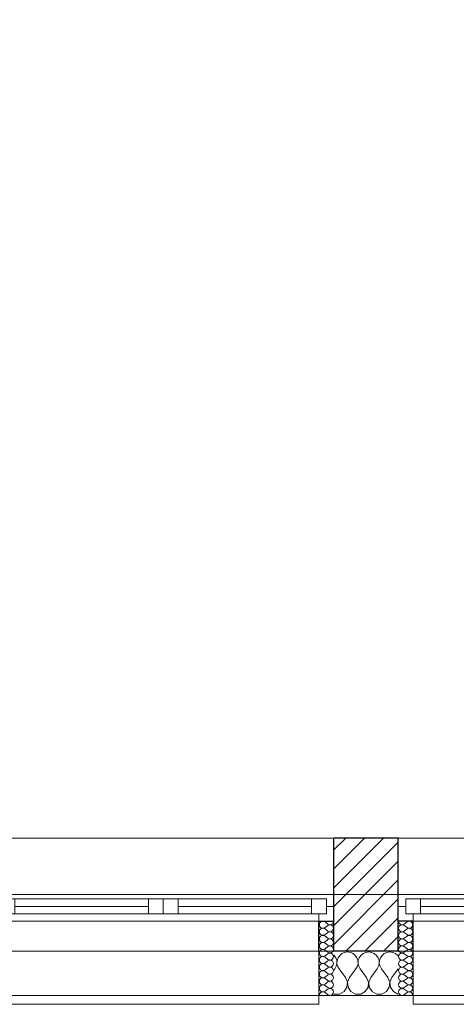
# Model space of a CAD drawing. Header units: millimetres. Extents: x -21056 to 421, y 9759 to 15589.
# Tile 14 of 120: x -6294 to -6146, y 9867 to 10199. Entities that reach past the tile are written whole.
import ezdxf

# ---------------------------------------------------------------- set-up
doc = ezdxf.new("R2010")
doc.units = ezdxf.units.MM
doc.header["$LTSCALE"] = 25
doc.header["$MEASUREMENT"] = 0
doc.linetypes.add('Kropki i Kreski', pattern=[670.277762, 352.777767, -176.388884, 0, -141.111112])
doc.linetypes.add('Przerywana', pattern=[240, 120, -120])
for name, color, linetype in [('Konstrukcja - Siatki mod', 7, 'Continuous'), ('KR_INW', 7, 'Continuous'), ('NAPIS_SODON', 7, 'Continuous'), ('Okna ArchiCADa', 7, 'Continuous')]:
    doc.layers.add(name, color=color, linetype=linetype)
for name, color, linetype, lineweight in [('Konstrukcja - Siatki mod_Nr_pióra__48', 1, 'Continuous', 15), ('KR_INW_Nr_pióra__101', 252, 'Continuous', 5), ('KR_INW_Nr_pióra__102', 3, 'Continuous', 5), ('KR_INW_Nr_pióra__27', 7, 'Continuous', 25), ('KR_INW_Nr_pióra__47', 7, 'Continuous', 15), ('NAPIS_SODON_Nr_pióra__1', 7, 'Continuous', 13), ('Okna ArchiCADa_Nr_pióra__1', 7, 'Continuous', 13), ('Okna ArchiCADa_Nr_pióra__27', 7, 'Continuous', 25)]:
    doc.layers.add(name, color=color, linetype=linetype, lineweight=lineweight)

# ---------------------------------------------------------------- blocks, each defined once
blk = doc.blocks.new('Strop_1', base_point=(179225, 121523.3))
at = {"layer": 'NAPIS_SODON_Nr_pióra__1', "linetype": 'Continuous', "flags": 128}
blk.add_lwpolyline([(179225, 121523.3), (179225.9, 107003.8), (250898.3, 107008.3), (250897.4, 121527.8)], close=True, dxfattribs=at)
blk = doc.blocks.new('*X215')
at = {"layer": 'KR_INW_Nr_pióra__102', "linetype": 'Continuous'}
for p, q in [((185812.1, 106989.9), (185811.1, 106990.7)), ((185817.7, 106981.8), (185812.1, 106989.9)), ((185820.8, 106972.5), (185817.7, 106981.8)), ((185821.3, 106962.6), (185820.8, 106972.5)), ((185822.1, 106972.5), (185821.6, 106962.6)), ((185825.2, 106981.8), (185822.1, 106972.5)), ((185830.8, 106989.9), (185825.2, 106981.8)), ((185838.4, 106996.2), (185830.8, 106989.9)), ((185847.4, 107000.2), (185838.4, 106996.2)), ((185857.1, 107001.6), (185847.4, 107000.2)), ((185866.9, 107000.2), (185857.1, 107001.6)), ((185875.9, 106996.2), (185866.9, 107000.2)), ((185883.5, 106989.9), (185875.9, 106996.2)), ((185889.1, 106981.8), (185883.5, 106989.9)), ((185892.2, 106972.5), (185889.1, 106981.8)), ((185892.7, 106962.6), (185892.2, 106972.5)), ((185893.5, 106972.5), (185893, 106962.6)), ((185896.6, 106981.8), (185893.5, 106972.5)), ((185902.2, 106989.9), (185896.6, 106981.8)), ((185909.8, 106996.2), (185902.2, 106989.9)), ((185918.8, 107000.2), (185909.8, 106996.2)), ((185928.6, 107001.6), (185918.8, 107000.2)), ((185938.3, 107000.2), (185928.6, 107001.6)), ((185947.3, 106996.2), (185938.3, 107000.2)), ((185954.9, 106989.9), (185947.3, 106996.2)), ((185960.5, 106981.8), (185954.9, 106989.9)), ((185963.7, 106972.5), (185960.5, 106981.8)), ((185964.1, 106962.6), (185963.7, 106972.5)), ((185964.9, 106972.5), (185964.4, 106962.6)), ((185968.1, 106981.8), (185964.9, 106972.5)), ((185973.6, 106989.9), (185968.1, 106981.8)), ((185981.2, 106996.2), (185973.6, 106989.9)), ((185990.2, 107000.2), (185981.2, 106996.2)), ((186000, 107001.6), (185990.2, 107000.2)), ((186009.8, 107000.2), (186000, 107001.6)), ((186018.8, 106996.2), (186009.8, 107000.2)), ((186026.4, 106989.9), (186018.8, 106996.2)), ((186028.3, 106987.1), (186026.4, 106989.9)), ((185811.1, 106940.2), (185814.3, 106944.4)), ((185814.3, 106944.4), (185819.1, 106953.1)), ((185819.1, 106953.1), (185821.3, 106962.6)), ((185821.6, 106962.6), (185823.8, 106953.1)), ((185823.8, 106953.1), (185828.6, 106944.4)), ((185850, 106915.9), (185828.6, 106944.4)), ((185864.3, 106915.9), (185885.7, 106944.4)), ((185885.7, 106944.4), (185890.5, 106953.1)), ((185890.5, 106953.1), (185892.7, 106962.6)), ((185893, 106962.6), (185895.2, 106953.1)), ((185895.2, 106953.1), (185900, 106944.4)), ((185921.4, 106915.9), (185900, 106944.4)), ((185935.7, 106915.9), (185957.1, 106944.4)), ((185957.1, 106944.4), (185961.9, 106953.1)), ((185961.9, 106953.1), (185964.1, 106962.6)), ((185964.4, 106962.6), (185966.7, 106953.1)), ((185966.7, 106953.1), (185971.4, 106944.4)), ((185992.9, 106915.9), (185971.4, 106944.4)), ((186007.1, 106915.9), (186028.3, 106944.1)), ((185856.7, 106899.8), (185850, 106915.9)), ((185864.3, 106915.9), (185857.6, 106899.8)), ((185928.2, 106899.8), (185921.4, 106915.9)), ((185935.7, 106915.9), (185929, 106899.8)), ((185999.6, 106899.8), (185992.9, 106915.9)), ((186007.1, 106915.9), (186000.4, 106899.8)), ((185845.5, 106868), (185855.1, 106882.5)), ((185855.1, 106882.5), (185856.7, 106899.8)), ((185857.6, 106899.8), (185859.2, 106882.5)), ((185859.2, 106882.5), (185868.8, 106868)), ((185916.9, 106868), (185926.5, 106882.5)), ((185926.5, 106882.5), (185928.2, 106899.8)), ((185929, 106899.8), (185930.6, 106882.5)), ((185930.6, 106882.5), (185940.3, 106868)), ((185988.3, 106868), (185997.9, 106882.5)), ((185997.9, 106882.5), (185999.6, 106899.8)), ((186000.4, 106899.8), (186002.1, 106882.5)), ((186002.1, 106882.5), (186011.7, 106868)), ((185811.1, 106860.6), (185812.7, 106859.8)), ((185812.7, 106859.8), (185830.1, 106859.8)), ((185830.1, 106859.8), (185845.5, 106868)), ((185868.8, 106868), (185884.2, 106859.8)), ((185884.2, 106859.8), (185901.6, 106859.8)), ((185901.6, 106859.8), (185916.9, 106868)), ((185940.3, 106868), (185955.6, 106859.8)), ((185955.6, 106859.8), (185973, 106859.8)), ((185973, 106859.8), (185988.3, 106868)), ((186011.7, 106868), (186027, 106859.8)), ((186027, 106859.8), (186028.3, 106859.8))]:
    blk.add_line(p, q, dxfattribs=at)
blk = doc.blocks.new('*X240')
at = {"layer": 'KR_INW_Nr_pióra__102', "linetype": 'Continuous'}
for p, q in [((185790.9, 107095.6), (185781.4, 107102.8)), ((185790.9, 107090.9), (185781.4, 107083.7)), ((185790.9, 107071.8), (185781.4, 107079)), ((185790.9, 107067), (185781.4, 107059.9)), ((185790.9, 107048), (185781.4, 107055.1)), ((185790.9, 107043.2), (185781.4, 107036.1)), ((185790.9, 107024.2), (185781.4, 107031.3)), ((185790.9, 107019.4), (185781.4, 107012.3)), ((185790.9, 107000.4), (185781.4, 107007.5)), ((185790.9, 106995.6), (185781.4, 106988.5)), ((185790.9, 106976.6), (185781.4, 106983.7)), ((185790.9, 106971.8), (185781.4, 106964.7)), ((185790.9, 106952.8), (185781.4, 106959.9)), ((185790.9, 106948), (185781.4, 106940.9)), ((185790.9, 106929), (185781.4, 106936.1)), ((185790.9, 106924.2), (185781.4, 106917)), ((185790.9, 106905.1), (185781.4, 106912.3)), ((185790.9, 106900.4), (185781.4, 106893.2)), ((185790.9, 106881.3), (185781.4, 106888.5)), ((185790.9, 106876.6), (185781.4, 106869.4)), ((185790.9, 106857.5), (185781.4, 106864.7))]:
    blk.add_line(p, q, dxfattribs=at)
for centre, start, end in [((185774.2, 107093.2), 53.1301, 180), ((185798.1, 107105.1), 233.1301, 0), ((185774.2, 107093.2), 180, 306.8699), ((185774.2, 107069.4), 53.1301, 180), ((185774.2, 107069.4), 180, 306.8699), ((185798.1, 107081.3), 233.1301, 126.8699), ((185798.1, 107057.5), 233.1301, 126.8699), ((185774.2, 107045.6), 53.1301, 180), ((185774.2, 107045.6), 180, 306.8699), ((185798.1, 107033.7), 233.1301, 126.8699), ((185774.2, 107021.8), 53.1301, 180), ((185774.2, 107021.8), 180, 306.8699), ((185774.2, 106998), 53.1301, 180), ((185798.1, 107009.9), 233.1301, 126.8699), ((185774.2, 106998), 180, 306.8699), ((185774.2, 106974.2), 53.1301, 180), ((185774.2, 106974.2), 180, 306.8699), ((185798.1, 106986.1), 233.1301, 126.8699), ((185798.1, 106962.3), 233.1301, 126.8699), ((185774.2, 106950.4), 53.1301, 180), ((185774.2, 106950.4), 180, 306.8699), ((185774.2, 106926.6), 53.1301, 180), ((185798.1, 106938.5), 233.1301, 126.8699), ((185774.2, 106926.6), 180, 306.8699), ((185774.2, 106902.8), 53.1301, 180), ((185798.1, 106914.7), 233.1301, 126.8699), ((185774.2, 106902.8), 180, 306.8699), ((185774.2, 106879), 53.1301, 180), ((185774.2, 106879), 180, 306.8699), ((185798.1, 106890.9), 233.1301, 126.8699), ((185798.1, 106867), 233.1301, 126.8699), ((185774.2, 106855.1), 53.1301, 180)]:
    blk.add_arc(centre, 11.9, start, end, dxfattribs=at)
blk = doc.blocks.new('*X241')
at = {"layer": 'KR_INW_Nr_pióra__102', "linetype": 'Continuous'}
for p, q in [((186048.6, 107095.6), (186058.1, 107102.8)), ((186048.6, 107090.9), (186058.1, 107083.7)), ((186048.6, 107071.8), (186058.1, 107079)), ((186048.6, 107067), (186058.1, 107059.9)), ((186048.6, 107048), (186058.1, 107055.1)), ((186048.6, 107043.2), (186058.1, 107036.1)), ((186048.6, 107024.2), (186058.1, 107031.3)), ((186048.6, 107019.4), (186058.1, 107012.3)), ((186048.6, 107000.4), (186058.1, 107007.5)), ((186048.6, 106995.6), (186058.1, 106988.5)), ((186048.6, 106976.6), (186058.1, 106983.7)), ((186048.6, 106971.8), (186058.1, 106964.7)), ((186048.6, 106952.8), (186058.1, 106959.9)), ((186048.6, 106948), (186058.1, 106940.9)), ((186048.6, 106929), (186058.1, 106936.1)), ((186048.6, 106924.2), (186058.1, 106917)), ((186048.6, 106905.1), (186058.1, 106912.3)), ((186048.6, 106900.4), (186058.1, 106893.2)), ((186048.6, 106881.3), (186058.1, 106888.5)), ((186048.6, 106876.6), (186058.1, 106869.4)), ((186048.6, 106857.5), (186058.1, 106864.7))]:
    blk.add_line(p, q, dxfattribs=at)
for centre, start, end in [((186041.4, 107105.1), 180, 306.8699), ((186065.2, 107093.2), 0, 126.8699), ((186041.4, 107081.3), 53.1301, 306.8699), ((186041.4, 107057.5), 53.1301, 306.8699), ((186065.2, 107093.2), 233.1301, 0), ((186065.2, 107069.4), 0, 126.8699), ((186065.2, 107069.4), 233.1301, 0), ((186041.4, 107033.7), 53.1301, 306.8699), ((186065.2, 107045.6), 0, 126.8699), ((186065.2, 107045.6), 233.1301, 0), ((186041.4, 107009.9), 53.1301, 306.8699), ((186065.2, 107021.8), 0, 126.8699), ((186065.2, 107021.8), 233.1301, 0), ((186065.2, 106998), 0, 126.8699), ((186041.4, 106986.1), 53.1301, 306.8699), ((186041.4, 106962.3), 53.1301, 306.8699), ((186065.2, 106998), 233.1301, 0), ((186065.2, 106974.2), 0, 126.8699), ((186065.2, 106974.2), 233.1301, 0), ((186041.4, 106938.5), 53.1301, 306.8699), ((186065.2, 106950.4), 0, 126.8699), ((186065.2, 106950.4), 233.1301, 0), ((186065.2, 106926.6), 0, 126.8699), ((186041.4, 106914.7), 53.1301, 306.8699), ((186065.2, 106926.6), 233.1301, 0), ((186065.2, 106902.8), 0, 126.8699), ((186041.4, 106890.9), 53.1301, 306.8699), ((186041.4, 106867), 53.1301, 306.8699), ((186065.2, 106902.8), 233.1301, 0), ((186065.2, 106879), 0, 126.8699), ((186065.2, 106879), 233.1301, 0), ((186065.2, 106855.1), 0, 126.8699)]:
    blk.add_arc(centre, 11.9, start, end, dxfattribs=at)
blk = doc.blocks.new('Okno dwuskrzydłowe 19_6')
at = {"layer": 'Okna ArchiCADa_Nr_pióra__1', "linetype": 'Continuous'}
for p, q in [((-575, 230), (575, 230)), ((-575, 0), (-550, 0)), ((-550, 25), (-500, 25)), ((-550, -25), (-550, 25)), ((-550, 0), (-550, -25)), ((-500, 25), (-50, 25)), ((-500, 25), (-500, -25)), ((-500, 25), (-50, 25)), ((-500, 0), (-50, 0)), ((-50, -25), (-50, 25)), ((-50, 25), (0, 25)), ((0, 25), (0, -25)), ((0, 25), (50, 25)), ((0, -25), (0, 25)), ((50, 25), (500, 25)), ((50, 25), (50, -25)), ((50, 25), (500, 25)), ((50, 0), (500, 0)), ((500, -25), (500, 25)), ((500, 25), (550, 25)), ((550, 25), (550, -25)), ((550, -25), (550, 0)), ((550, 0), (575, 0)), ((-550, -25), (-525, -25)), ((-500, -25), (-550, -25)), ((-525, -25), (-525, -50)), ((-50, -25), (-500, -25)), ((0, -25), (-50, -25)), ((50, -25), (0, -25)), ((500, -25), (50, -25)), ((550, -25), (500, -25)), ((525, -50), (525, -25)), ((525, -25), (550, -25)), ((-525, -50), (-575, -50)), ((0, -50), (-525, -50)), ((525, -50), (0, -50)), ((575, -50), (525, -50)), ((-525, -300), (-525, -330)), ((-525, -330), (525, -330)), ((525, -330), (525, -300))]:
    blk.add_line(p, q, dxfattribs=at)
at = {"layer": 'Okna ArchiCADa_Nr_pióra__1', "linetype": 'Przerywana'}
blk.add_line((-525, -300), (525, -300), dxfattribs=at)
at = {"layer": 'Okna ArchiCADa_Nr_pióra__27', "linetype": 'Continuous'}
for p, q in [((-575, -50), (-575, 0)), ((575, -50), (575, 0)), ((-525, -50), (-575, -50)), ((525, -50), (575, -50))]:
    blk.add_line(p, q, dxfattribs=at)
blk = doc.blocks.new('Ściana_3', base_point=(179075.1, 106855.1))
at = {"layer": 'KR_INW_Nr_pióra__101', "linetype": 'Continuous'}
h = blk.add_hatch(dxfattribs=at)
h.set_pattern_fill('Cegła_licówka', color=256, style=0, pattern_type=2)
h.set_pattern_definition([(45, (0, 0), (-31.819804, 31.819804), [])])
h.paths.add_polyline_path([(185811.1, 107155.1), (185811.1, 107105.1), (185811.1, 107005.1), (186028.3, 107005.1), (186028.3, 107105.1), (186028.3, 107155.1), (186028.3, 107385.1), (185811.1, 107385.1)])
at = {"layer": 'KR_INW_Nr_pióra__27', "linetype": 'Continuous'}
for p, q in [((185811.1, 107155.1), (185811.1, 107385.1)), ((186028.3, 107155.1), (186028.3, 107385.1)), ((185811.1, 107105.1), (185811.1, 107155.1)), ((186028.3, 107105.1), (186028.3, 107155.1)), ((185761.1, 107005.1), (185761.1, 107105.1)), ((185761.1, 107105.1), (185811.1, 107105.1)), ((185811.1, 107005.1), (185811.1, 107105.1)), ((186028.3, 107005.1), (186028.3, 107105.1)), ((186078.3, 107105.1), (186028.3, 107105.1)), ((186078.3, 107005.1), (186078.3, 107105.1)), ((185811.1, 107005.1), (186028.3, 107005.1))]:
    blk.add_line(p, q, dxfattribs=at)
at = {"layer": 'KR_INW_Nr_pióra__27', "linetype": 'Continuous', "flags": 128}
blk.add_lwpolyline([(186028.3, 107385.1), (185811.1, 107385.1)], dxfattribs=at)
at = {"layer": 'KR_INW_Nr_pióra__47', "linetype": 'Continuous'}
for p, q in [((185811.1, 107105.1), (185761.1, 107105.1)), ((185761.1, 107105.1), (185761.1, 106855.1)), ((186028.3, 107105.1), (186078.3, 107105.1)), ((186078.3, 107105.1), (186078.3, 106855.1)), ((185761.1, 106855.1), (185761.1, 107005.1)), ((186078.3, 106855.1), (186078.3, 107005.1)), ((185811.1, 106855.1), (185761.1, 106855.1)), ((186028.3, 106855.1), (186078.3, 106855.1))]:
    blk.add_line(p, q, dxfattribs=at)
at = {"layer": 'KR_INW_Nr_pióra__47', "linetype": 'Continuous', "flags": 128}
blk.add_lwpolyline([(185811.1, 106855.1), (186028.3, 106855.1)], dxfattribs=at)
at = {"layer": 'KR_INW'}
for name in ['*X240', '*X241', '*X215']:
    blk.add_blockref(name, (0, 0), dxfattribs=at)
at = {"layer": 'Okna ArchiCADa', "color": 21, "linetype": 'Continuous', "lineweight": 13, "true_color": 0xff9955, "zscale": 1000}
for p in [(185236.1, 107155.1), (186603.3, 107155.1)]:
    blk.add_blockref('Okno dwuskrzydłowe 19_6', p, dxfattribs=at)
blk = doc.blocks.new('Standardowy znacznik siatki_8')
at = {"layer": 'Konstrukcja - Siatki mod_Nr_pióra__48', "linetype": 'Kropki i Kreski'}
blk.add_line((1000, 0), (72912, 0), dxfattribs=at)

msp = doc.modelspace()

# ---------------------------------------------------------------- block references
at = {"layer": 'Konstrukcja - Siatki mod', "color": 8, "linetype": 'Continuous', "lineweight": 13, "xscale": 0.1, "yscale": 0.1, "zscale": 100}
msp.add_blockref('Standardowy znacznik siatki_8', (-6969.92, 9904.44), dxfattribs=at)
at = {"layer": 'KR_INW', "xscale": 0.1, "yscale": 0.1, "zscale": 0.1}
msp.add_blockref('Ściana_3', (-6861.34, 9870.44), dxfattribs=at)
at = {"layer": 'NAPIS_SODON', "linetype": 'Continuous', "xscale": 0.1, "yscale": 0.1, "zscale": 0.1}
msp.add_blockref('Strop_1', (-6846.35, 11337.26), dxfattribs=at)

doc.saveas('drawing.dxf')
